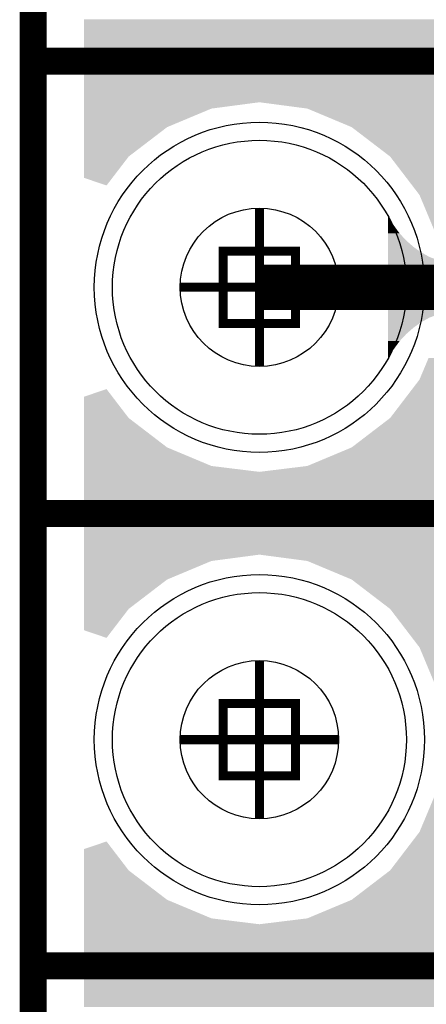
# Model space of a CAD drawing. Extents: x -0.05 to 0.95, y -0.15 to 2.1.
# Tile 41 of 188: x -0.05 to 0.04, y 0.34 to 0.56. Entities that reach past the tile are written whole.
import ezdxf

# ---------------------------------------------------------------- set-up
doc = ezdxf.new("R2010")
doc.units = 0
doc.layers.get('0').update_dxf_attribs({"linetype": 'CONTINUOUS'})
for name, color, linetype in [('LTE_IOT_23_CLICK_V101A_G1', 7, 'CONTINUOUS'), ('LTE_IOT_23_CLICK_V101A_G2', 6, 'CONTINUOUS'), ('LTE_IOT_23_CLICK_V101A_GBL', 1, 'CONTINUOUS'), ('LTE_IOT_23_CLICK_V101A_GBO', 4, 'CONTINUOUS'), ('LTE_IOT_23_CLICK_V101A_GBS', 5, 'CONTINUOUS'), ('LTE_IOT_23_CLICK_V101A_GD1', 10, 'CONTINUOUS'), ('LTE_IOT_23_CLICK_V101A_GG1', 14, 'CONTINUOUS'), ('LTE_IOT_23_CLICK_V101A_GKO', 9, 'CONTINUOUS'), ('LTE_IOT_23_CLICK_V101A_GTL', 12, 'CONTINUOUS'), ('LTE_IOT_23_CLICK_V101A_GTO', 11, 'CONTINUOUS'), ('LTE_IOT_23_CLICK_V101A_GTS', 8, 'CONTINUOUS'), ('LTE_IOT_23_CLICK_V101A_TXT', 15, 'CONTINUOUS')]:
    doc.layers.add(name, color=color, linetype=linetype)

# ---------------------------------------------------------------- blocks, each defined once
blk = doc.blocks.new('ROUND_4')
blk.add_circle((0, 0), 0.0325)
blk = doc.blocks.new('ROUND_70')
blk.add_circle((0, 0), 0.0365)
blk = doc.blocks.new('ROUND_149')
blk.add_circle((0, 0), 0.0175)

msp = doc.modelspace()

# ---------------------------------------------------------------- linework, layer by layer
at = {"layer": 'LTE_IOT_23_CLICK_V101A_G1'}
for points in [[(-0.0388, 0.5409), (-0.0388, 0.5592), (0.9388, 0.5409), (0.9388, 0.5592)], [(-0.0388, 0.5395), (-0.0388, 0.5409), (-0.0106, 0.5395), (0, 0.5409)], [(0.0106, 0.5395), (0, 0.5409), (0.8894, 0.5395), (0.9, 0.5409)], [(-0.0388, 0.5354), (-0.0388, 0.5395), (-0.0204, 0.5354), (-0.0106, 0.5395)], [(0.0204, 0.5354), (0.0106, 0.5395), (0.8796, 0.5354), (0.8894, 0.5395)], [(-0.0388, 0.5289), (-0.0388, 0.5354), (-0.0289, 0.5289), (-0.0204, 0.5354)], [(0.0289, 0.5289), (0.0204, 0.5354), (0.8711, 0.5289), (0.8796, 0.5354)], [(-0.0388, 0.5242), (-0.0388, 0.5289), (-0.0325, 0.5242), (-0.0289, 0.5289)], [(0.0354, 0.5204), (0.0289, 0.5289), (0.8646, 0.5204), (0.8711, 0.5289)], [(-0.0338, 0.5225), (-0.0388, 0.5242), (-0.0338, 0.5225), (-0.0325, 0.5242)], [(0.0395, 0.5106), (0.0354, 0.5204), (0.8605, 0.5106), (0.8646, 0.5204)], [(0.0354, 0.4796), (0.03741, 0.4844), (0.34012, 0.4796), (0.337, 0.4844)], [(0.03471, 0.4787), (0.0354, 0.4796), (0.3407, 0.4787), (0.34012, 0.4796)], [(-0.0388, 0.4758), (-0.0338, 0.4775), (-0.0325, 0.4758), (-0.0338, 0.4775)], [(0.03188, 0.475), (0.03471, 0.4787), (0.3464, 0.475), (0.3407, 0.4787)], [(-0.0388, 0.4711), (-0.0388, 0.4758), (-0.0289, 0.4711), (-0.0325, 0.4758)], [(0.03089, 0.4737), (0.03188, 0.475), (0.353, 0.4737), (0.3464, 0.475)], [(0.0289, 0.4711), (0.03089, 0.4737), (0.3556, 0.4711), (0.353, 0.4737)], [(-0.0388, 0.4646), (-0.0388, 0.4711), (-0.0204, 0.4646), (-0.0289, 0.4711)], [(0.0204, 0.4646), (0.0289, 0.4711), (0.3621, 0.4646), (0.3556, 0.4711)], [(-0.0388, 0.4605), (-0.0388, 0.4646), (-0.0106, 0.4605), (-0.0204, 0.4646)], [(0.0106, 0.4605), (0.0204, 0.4646), (0.3662, 0.4605), (0.3621, 0.4646)], [(-0.0388, 0.4592), (-0.0388, 0.4605), (0, 0.4592), (-0.0106, 0.4605)], [(0, 0.4592), (0.0106, 0.4605), (0.3675, 0.4592), (0.3662, 0.4605)], [(-0.0388, 0.4409), (-0.0388, 0.4592), (0.3858, 0.4409), (0.3675, 0.4592)], [(-0.0388, 0.4395), (-0.0388, 0.4409), (-0.0106, 0.4395), (0, 0.4409)], [(0.0106, 0.4395), (0, 0.4409), (0.3872, 0.4395), (0.3858, 0.4409)], [(-0.0388, 0.4354), (-0.0388, 0.4395), (-0.0204, 0.4354), (-0.0106, 0.4395)], [(0.01682, 0.4369), (0.0106, 0.4395), (0.3898, 0.4369), (0.3872, 0.4395)], [(-0.0388, 0.4289), (-0.0388, 0.4354), (-0.0289, 0.4289), (-0.0204, 0.4354)], [(0.0204, 0.4354), (0.01682, 0.4369), (0.3898, 0.4354), (0.3898, 0.4369)], [(0.0289, 0.4289), (0.0204, 0.4354), (0.3898, 0.4289), (0.3898, 0.4354)], [(-0.0388, 0.4242), (-0.0388, 0.4289), (-0.0325, 0.4242), (-0.0289, 0.4289)], [(0.0315, 0.4255), (0.0289, 0.4289), (0.3898, 0.4255), (0.3898, 0.4289)], [(0.03249, 0.4242), (0.0315, 0.4255), (0.2946, 0.4242), (0.3012, 0.4255)], [(-0.0338, 0.4225), (-0.0388, 0.4242), (-0.0338, 0.4225), (-0.0325, 0.4242)], [(0.03532, 0.4205), (0.03249, 0.4242), (0.2889, 0.4205), (0.2946, 0.4242)], [(0.0354, 0.4204), (0.03532, 0.4205), (0.28884, 0.4204), (0.2889, 0.4205)], [(0.03774, 0.4148), (0.0354, 0.4204), (0.2852, 0.4148), (0.28884, 0.4204)], [(0.0354, 0.3796), (0.03753, 0.3847), (0.3518, 0.3796), (0.3518, 0.3847)], [(0.0289, 0.3711), (0.0354, 0.3796), (0.3518, 0.3711), (0.3518, 0.3796)], [(-0.0388, 0.3758), (-0.0338, 0.3775), (-0.0325, 0.3758), (-0.0338, 0.3775)], [(-0.0388, 0.3711), (-0.0388, 0.3758), (-0.0289, 0.3711), (-0.0325, 0.3758)], [(-0.0388, 0.3646), (-0.0388, 0.3711), (-0.0204, 0.3646), (-0.0289, 0.3711)], [(0.0204, 0.3646), (0.0289, 0.3711), (0.3518, 0.3646), (0.3518, 0.3711)], [(-0.0388, 0.3605), (-0.0388, 0.3646), (-0.0106, 0.3605), (-0.0204, 0.3646)], [(0.01179, 0.361), (0.0204, 0.3646), (0.3518, 0.361), (0.3518, 0.3646)], [(-0.0388, 0.3592), (-0.0388, 0.3605), (0, 0.3592), (-0.0106, 0.3605)], [(-0.0388, 0.3563), (-0.0388, 0.3592), (0.3527, 0.3563), (0.35214, 0.3592)], [(0, 0.3592), (0.0106, 0.3605), (0.35214, 0.3592), (0.3519, 0.3605)], [(0.0106, 0.3605), (0.01179, 0.361), (0.3519, 0.3605), (0.3518, 0.361)], [(-0.0388, 0.3523), (-0.0388, 0.3563), (0.3553, 0.3523), (0.3527, 0.3563)], [(-0.0388, 0.3409), (-0.0388, 0.3523), (0.3667, 0.3409), (0.3553, 0.3523)]]:
    msp.add_solid(points, dxfattribs=at)
at = {"layer": 'LTE_IOT_23_CLICK_V101A_G2', "const_width": 0.01}
msp.add_lwpolyline([(0, 0.5), (0.046, 0.5)], dxfattribs=at)
at = {"layer": 'LTE_IOT_23_CLICK_V101A_G2'}
for points in [[(-0.0388, 0.5485), (-0.0388, 0.5592), (0.0837, 0.5485), (0.073, 0.5592)], [(-0.0388, 0.5409), (-0.0388, 0.5485), (0.0837, 0.5409), (0.0837, 0.5485)], [(-0.0388, 0.5395), (-0.0388, 0.5409), (-0.0106, 0.5395), (0, 0.5409)], [(0.0106, 0.5395), (0, 0.5409), (0.0837, 0.5395), (0.0837, 0.5409)], [(-0.0388, 0.5354), (-0.0388, 0.5395), (-0.0204, 0.5354), (-0.0106, 0.5395)], [(0.0204, 0.5354), (0.0106, 0.5395), (0.0837, 0.5354), (0.0837, 0.5395)], [(-0.0388, 0.5289), (-0.0388, 0.5354), (-0.0289, 0.5289), (-0.0204, 0.5354)], [(0.0289, 0.5289), (0.0204, 0.5354), (0.0837, 0.5289), (0.0837, 0.5354)], [(-0.0388, 0.5242), (-0.0388, 0.5289), (-0.0325, 0.5242), (-0.0289, 0.5289)], [(0.0354, 0.5204), (0.0289, 0.5289), (0.0837, 0.5204), (0.0837, 0.5289)], [(-0.0338, 0.5225), (-0.0388, 0.5242), (-0.0338, 0.5225), (-0.0325, 0.5242)], [(0.0359, 0.5192), (0.0354, 0.5204), (0.0837, 0.5192), (0.0837, 0.5204)], [(0.0364, 0.5183), (0.0359, 0.5192), (0.0837, 0.5183), (0.0837, 0.5192)], [(0.0373, 0.5171), (0.0364, 0.5183), (0.0837, 0.5171), (0.0837, 0.5183)], [(0.0284, 0.5137), (0.0284, 0.5157), (0.0297, 0.5137), (0.0284, 0.5157)], [(0.0284, 0.5119), (0.0284, 0.5137), (0.031, 0.5119), (0.0297, 0.5137)], [(0.0284, 0.5103), (0.0284, 0.5119), (0.0325, 0.5103), (0.031, 0.5119)], [(0.0284, 0.5089), (0.0284, 0.5103), (0.0341, 0.5089), (0.0325, 0.5103)], [(0.0284, 0.5077), (0.0284, 0.5089), (0.0358, 0.5077), (0.0341, 0.5089)], [(0.0284, 0.5067), (0.0284, 0.5077), (0.0376, 0.5067), (0.0358, 0.5077)], [(0.0284, 0.506), (0.0284, 0.5067), (0.0395, 0.506), (0.0376, 0.5067)], [(0.0284, 0.5054), (0.0284, 0.506), (0.0416, 0.5054), (0.0395, 0.506)], [(0.0284, 0.5051), (0.0284, 0.5054), (0.0437, 0.5051), (0.0416, 0.5054)], [(0.0284, 0.505), (0.0284, 0.5051), (0.046, 0.505), (0.0437, 0.5051)], [(0.0284, 0.495), (0.0284, 0.505), (0.046, 0.495), (0.046, 0.505)], [(0.0284, 0.4949), (0.0284, 0.495), (0.0437, 0.4949), (0.046, 0.495)], [(0.0284, 0.4946), (0.0284, 0.4949), (0.0416, 0.4946), (0.0437, 0.4949)], [(0.0284, 0.494), (0.0284, 0.4946), (0.0395, 0.494), (0.0416, 0.4946)], [(0.0284, 0.4933), (0.0284, 0.494), (0.0376, 0.4933), (0.0395, 0.494)], [(0.0284, 0.4923), (0.0284, 0.4933), (0.0358, 0.4923), (0.0376, 0.4933)], [(0.0284, 0.4911), (0.0284, 0.4923), (0.0341, 0.4911), (0.0358, 0.4923)], [(0.0284, 0.4897), (0.0284, 0.4911), (0.0325, 0.4897), (0.0341, 0.4911)], [(0.0284, 0.4881), (0.0284, 0.4897), (0.031, 0.4881), (0.0325, 0.4897)], [(0.0284, 0.4863), (0.0284, 0.4881), (0.0297, 0.4863), (0.031, 0.4881)], [(0.0284, 0.4843), (0.0284, 0.4863), (0.0284, 0.4843), (0.0297, 0.4863)], [(0.0359, 0.4808), (0.0364, 0.4817), (0.04644, 0.4808), (0.04556, 0.4817)], [(0.0364, 0.4817), (0.0373, 0.4829), (0.04556, 0.4817), (0.04438, 0.4829)], [(0.03456, 0.4785), (0.0354, 0.4796), (0.0487, 0.4785), (0.04762, 0.4796)], [(0.0354, 0.4796), (0.0359, 0.4808), (0.04762, 0.4796), (0.04644, 0.4808)], [(-0.0388, 0.4758), (-0.0338, 0.4775), (-0.0325, 0.4758), (-0.0338, 0.4775)], [(0.0289, 0.4711), (0.03456, 0.4785), (0.0487, 0.4711), (0.0487, 0.4785)], [(-0.0388, 0.4711), (-0.0388, 0.4758), (-0.0289, 0.4711), (-0.0325, 0.4758)], [(-0.0388, 0.4646), (-0.0388, 0.4711), (-0.0204, 0.4646), (-0.0289, 0.4711)], [(0.0204, 0.4646), (0.0289, 0.4711), (0.0487, 0.4646), (0.0487, 0.4711)], [(-0.0388, 0.4605), (-0.0388, 0.4646), (-0.0106, 0.4605), (-0.0204, 0.4646)], [(0.0106, 0.4605), (0.0204, 0.4646), (0.0487, 0.4605), (0.0487, 0.4646)], [(-0.0388, 0.4592), (-0.0388, 0.4605), (0, 0.4592), (-0.0106, 0.4605)], [(0, 0.4592), (0.0106, 0.4605), (0.0487, 0.4592), (0.0487, 0.4605)], [(-0.0388, 0.4409), (-0.0388, 0.4592), (0.0487, 0.4409), (0.0487, 0.4592)], [(-0.0388, 0.4395), (-0.0388, 0.4409), (-0.0106, 0.4395), (0, 0.4409)], [(0.0106, 0.4395), (0, 0.4409), (0.0487, 0.4395), (0.0487, 0.4409)], [(-0.0388, 0.4354), (-0.0388, 0.4395), (-0.0204, 0.4354), (-0.0106, 0.4395)], [(0.0204, 0.4354), (0.0106, 0.4395), (0.0487, 0.4354), (0.0487, 0.4395)], [(-0.0388, 0.4289), (-0.0388, 0.4354), (-0.0289, 0.4289), (-0.0204, 0.4354)], [(0.0289, 0.4289), (0.0204, 0.4354), (0.0487, 0.4289), (0.0487, 0.4354)], [(-0.0388, 0.4242), (-0.0388, 0.4289), (-0.0325, 0.4242), (-0.0289, 0.4289)], [(0.0354, 0.4204), (0.0289, 0.4289), (0.0487, 0.4204), (0.0487, 0.4289)], [(-0.0338, 0.4225), (-0.0388, 0.4242), (-0.0338, 0.4225), (-0.0325, 0.4242)], [(0.0395, 0.4106), (0.0354, 0.4204), (0.0487, 0.4106), (0.0487, 0.4204)], [(0.0354, 0.3796), (0.0395, 0.3894), (0.0487, 0.3796), (0.0487, 0.3894)], [(0.0289, 0.3711), (0.0354, 0.3796), (0.0487, 0.3711), (0.0487, 0.3796)], [(-0.0388, 0.3758), (-0.0338, 0.3775), (-0.0325, 0.3758), (-0.0338, 0.3775)], [(-0.0388, 0.3711), (-0.0388, 0.3758), (-0.0289, 0.3711), (-0.0325, 0.3758)], [(-0.0388, 0.3646), (-0.0388, 0.3711), (-0.0204, 0.3646), (-0.0289, 0.3711)], [(0.0204, 0.3646), (0.0289, 0.3711), (0.0487, 0.3646), (0.0487, 0.3711)], [(-0.0388, 0.3605), (-0.0388, 0.3646), (-0.0106, 0.3605), (-0.0204, 0.3646)], [(0.0106, 0.3605), (0.0204, 0.3646), (0.0487, 0.3605), (0.0487, 0.3646)], [(-0.0388, 0.3592), (-0.0388, 0.3605), (0, 0.3592), (-0.0106, 0.3605)], [(-0.0388, 0.3409), (-0.0388, 0.3592), (0.0487, 0.3409), (0.0487, 0.3592)], [(0, 0.3592), (0.0106, 0.3605), (0.0487, 0.3592), (0.0487, 0.3605)]]:
    msp.add_solid(points, dxfattribs=at)
at = {"layer": 'LTE_IOT_23_CLICK_V101A_GBO', "const_width": 0.006}
for points in [[(-0.05, 0.55), (0.194, 0.55)], [(-0.05, 0.55), (0.194, 0.55)], [(-0.05, 0.45), (0.194, 0.45)], [(-0.05, 0.45), (0.194, 0.45)], [(-0.05, 0.35), (0.194, 0.35)], [(-0.05, 0.35), (0.194, 0.35)]]:
    msp.add_lwpolyline(points, dxfattribs=at)
at = {"layer": 'LTE_IOT_23_CLICK_V101A_GD1', "const_width": 0.002}
for points in [[(-0.008, 0.492), (-0.008, 0.508), (0.008, 0.508), (0.008, 0.492), (-0.008, 0.492)], [(-0.008, 0.392), (-0.008, 0.408), (0.008, 0.408), (0.008, 0.392), (-0.008, 0.392)]]:
    msp.add_lwpolyline(points, dxfattribs=at)
at = {"layer": 'LTE_IOT_23_CLICK_V101A_GG1', "const_width": 0.002}
for points in [[(0, 0.4825), (0, 0.5175)], [(-0.0175, 0.5), (0.0175, 0.5)], [(0, 0.3825), (0, 0.4175)], [(-0.0175, 0.4), (0.0175, 0.4)]]:
    msp.add_lwpolyline(points, dxfattribs=at)
at = {"layer": 'LTE_IOT_23_CLICK_V101A_GKO', "const_width": 0.006}
msp.add_lwpolyline([(-0.05, -0.15), (-0.05, 2.01)], dxfattribs=at)
at = {"layer": 'LTE_IOT_23_CLICK_V101A_GTO', "const_width": 0.006}
for points in [[(-0.05, 0.55), (0.153, 0.55)], [(-0.05, 0.55), (0.153, 0.55)], [(-0.05, 0.45), (0.153, 0.45)], [(-0.05, 0.45), (0.153, 0.45)], [(-0.05, 0.35), (0.153, 0.35)], [(-0.05, 0.35), (0.153, 0.35)]]:
    msp.add_lwpolyline(points, dxfattribs=at)

# ---------------------------------------------------------------- block references
at = {"layer": 'LTE_IOT_23_CLICK_V101A_G2'}
msp.add_blockref('ROUND_4', (0, 0.5), dxfattribs=at)
at = {"layer": 'LTE_IOT_23_CLICK_V101A_GBL'}
for p in [(0, 0.5), (0, 0.4)]:
    msp.add_blockref('ROUND_4', p, dxfattribs=at)
at = {"layer": 'LTE_IOT_23_CLICK_V101A_GBS'}
for p in [(0, 0.5), (0, 0.4)]:
    msp.add_blockref('ROUND_70', p, dxfattribs=at)
at = {"layer": 'LTE_IOT_23_CLICK_V101A_GTL'}
for p in [(0, 0.5), (0, 0.4)]:
    msp.add_blockref('ROUND_4', p, dxfattribs=at)
at = {"layer": 'LTE_IOT_23_CLICK_V101A_GTS'}
for p in [(0, 0.5), (0, 0.4)]:
    msp.add_blockref('ROUND_70', p, dxfattribs=at)
at = {"layer": 'LTE_IOT_23_CLICK_V101A_TXT'}
for p in [(0, 0.5), (0, 0.4)]:
    msp.add_blockref('ROUND_149', p, dxfattribs=at)

doc.saveas('drawing.dxf')
